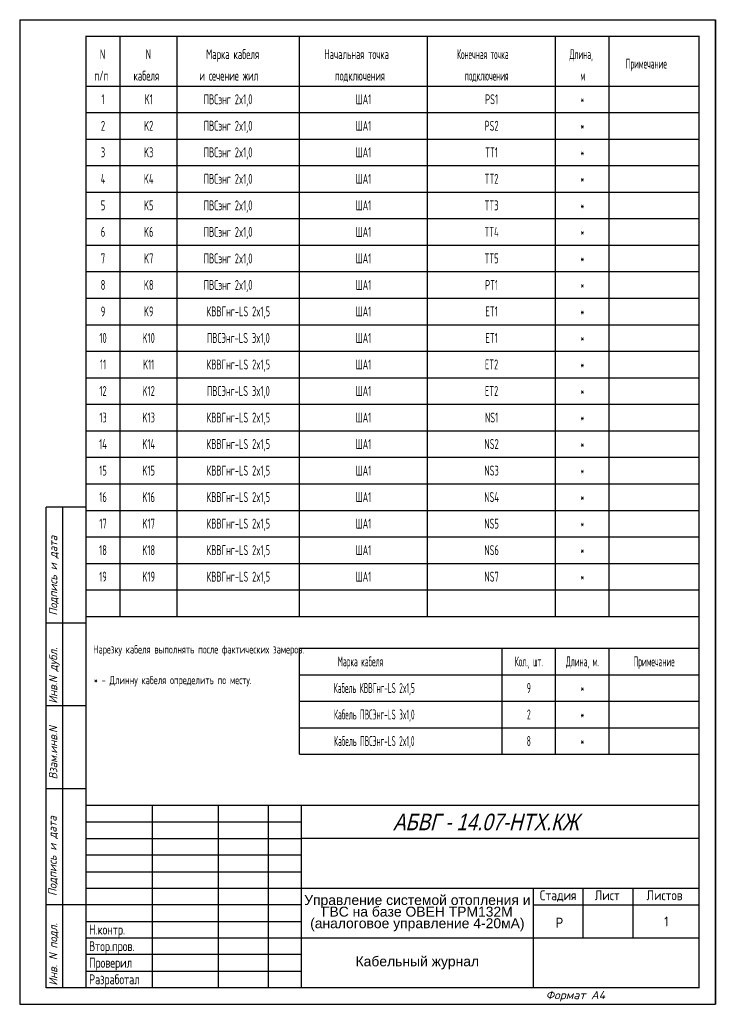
# Model space of a CAD drawing. Header units: millimetres. Extents: x 2544 to 2756, y 1084 to 1381.
import ezdxf
from ezdxf.enums import TextEntityAlignment as Align

# ---------------------------------------------------------------- set-up
doc = ezdxf.new("R2010")
doc.units = ezdxf.units.MM
for name, color, linetype in [('_FORMAT OSNOVNAJA', 1, 'Continuous'), ('_TABLITSA OSNOVNAJA', 3, 'Continuous'), ('_TABLITSA TONKAJA', 2, 'Continuous'), ('Текст', 7, 'Continuous'), ('Форматка', 4, 'Continuous')]:
    doc.layers.add(name, color=color, linetype=linetype)
doc.layers.add('Слой1', color=10, linetype='Continuous', lineweight=200, plot=False)
doc.styles.add('35', font='romans.shx', dxfattribs={"width": 0.7, "oblique": 15, "height": 3.5})
doc.styles.add('5', font='romans.shx', dxfattribs={"width": 0.65, "oblique": 15, "height": 5})
doc.styles.add('Arial', font='arial.ttf')
doc.styles.add('Gost_ptb', font='gost_ptb.shx', dxfattribs={"width": 0.9, "oblique": 15})
doc.styles.add('Romans8', font='romans8.shx', dxfattribs={"width": 0.8, "height": 3})

msp = doc.modelspace()

# ---------------------------------------------------------------- linework, layer by layer
at = {"color": 7, "const_width": 0.35}
msp.add_lwpolyline([(2748.98, 1089.01), (2563.97, 1089.01), (2563.97, 1376.01), (2748.98, 1376.01)], close=True, dxfattribs=at)
at = {"layer": '_FORMAT OSNOVNAJA', "color": 7}
for p, q in [((2563.98, 1144.01), (2563.98, 1089.01)), ((2748.98, 1144.01), (2563.98, 1144.01))]:
    msp.add_line(p, q, dxfattribs=at)
at = {"layer": '_TABLITSA OSNOVNAJA', "color": 7}
for p, q in [((2583.98, 1144.01), (2583.98, 1089.01)), ((2603.98, 1089.01), (2603.98, 1144.01)), ((2618.98, 1144.01), (2618.98, 1089.01)), ((2628.98, 1089.01), (2628.98, 1144.01)), ((2748.98, 1134.01), (2628.98, 1134.01)), ((2628.98, 1119.01), (2748.98, 1119.01)), ((2698.98, 1119.01), (2698.98, 1089.01)), ((2713.98, 1104.01), (2713.98, 1119.01)), ((2728.98, 1119.01), (2728.98, 1104.01)), ((2698.98, 1114.01), (2748.98, 1114.01)), ((2748.98, 1104.01), (2628.98, 1104.01))]:
    msp.add_line(p, q, dxfattribs=at)
at = {"layer": '_TABLITSA TONKAJA', "color": 7}
for p, q in [((2563.98, 1139.01), (2628.98, 1139.01)), ((2563.98, 1134.01), (2628.98, 1134.01)), ((2628.98, 1129.01), (2563.98, 1129.01)), ((2628.98, 1129.01), (2563.98, 1129.01)), ((2563.98, 1124.01), (2628.98, 1124.01)), ((2563.98, 1124.01), (2628.98, 1124.01)), ((2563.98, 1119.01), (2628.98, 1119.01)), ((2563.98, 1119.01), (2628.98, 1119.01)), ((2628.98, 1114.01), (2563.98, 1114.01)), ((2628.98, 1114.01), (2563.98, 1114.01)), ((2563.98, 1109.01), (2628.98, 1109.01)), ((2563.98, 1109.01), (2628.98, 1109.01)), ((2628.98, 1104.01), (2563.98, 1104.01)), ((2628.98, 1104.01), (2563.98, 1104.01)), ((2628.98, 1099.01), (2563.98, 1099.01)), ((2628.98, 1099.01), (2563.98, 1099.01)), ((2563.98, 1094.01), (2628.98, 1094.01)), ((2563.98, 1094.01), (2628.98, 1094.01))]:
    msp.add_line(p, q, dxfattribs=at)
at = {"layer": 'Слой1', "color": 7, "lineweight": -3}
for p, q in [((2543.98, 1381.01), (2543.98, 1084.01)), ((2543.98, 1381.01), (2543.98, 1084.01)), ((2753.98, 1084.01), (2753.98, 1381.01)), ((2753.98, 1381.01), (2753.98, 1084.01)), ((2753.98, 1381.01), (2753.98, 1084.01))]:
    msp.add_line(p, q, dxfattribs=at)
at = {"layer": 'Слой1', "color": 7, "linetype": 'ByBlock', "lineweight": -3, "ltscale": 0.4}
for p, q in [((2543.98, 1381.01), (2753.98, 1381.01)), ((2543.98, 1084.01), (2753.98, 1084.01))]:
    msp.add_line(p, q, dxfattribs=at)
at = {"layer": 'Форматка', "color": 7, "lineweight": -3}
for p, q in [((2574.28, 1361.01), (2574.28, 1376.01)), ((2591.54, 1361.01), (2591.54, 1376.01)), ((2628.38, 1361.01), (2628.38, 1376.01)), ((2667.04, 1361.01), (2667.04, 1376.01)), ((2705.71, 1361.01), (2705.71, 1376.01)), ((2721.88, 1361.01), (2721.88, 1376.01)), ((2563.98, 1361.01), (2748.98, 1361.01)), ((2563.98, 1361.01), (2748.98, 1361.01)), ((2574.28, 1305.01), (2574.28, 1361.01)), ((2591.54, 1305.01), (2591.54, 1361.01)), ((2628.38, 1305.01), (2628.38, 1361.01)), ((2667.04, 1305.01), (2667.04, 1361.01)), ((2705.71, 1305.01), (2705.71, 1361.01)), ((2721.88, 1305.01), (2721.88, 1361.01)), ((2563.98, 1353.01), (2748.98, 1353.01)), ((2563.98, 1345.01), (2748.98, 1345.01)), ((2563.98, 1337.01), (2748.98, 1337.01)), ((2563.98, 1329.01), (2748.98, 1329.01)), ((2563.98, 1321.01), (2748.98, 1321.01)), ((2563.98, 1313.01), (2748.98, 1313.01)), ((2563.98, 1305.01), (2705.71, 1305.01)), ((2574.28, 1249.01), (2574.28, 1305.01)), ((2591.54, 1249.01), (2591.54, 1305.01)), ((2628.38, 1249.01), (2628.38, 1305.01)), ((2667.04, 1249.01), (2667.04, 1305.01)), ((2705.71, 1305.01), (2748.98, 1305.01)), ((2705.71, 1249.01), (2705.71, 1305.01)), ((2721.88, 1249.01), (2721.88, 1305.01)), ((2563.98, 1297.01), (2748.98, 1297.01)), ((2563.98, 1289.01), (2748.98, 1289.01)), ((2563.98, 1281.01), (2748.98, 1281.01)), ((2563.98, 1273.01), (2748.98, 1273.01)), ((2563.98, 1265.01), (2748.98, 1265.01)), ((2574.28, 1201.01), (2574.28, 1265.01)), ((2591.54, 1201.01), (2591.54, 1265.01)), ((2628.38, 1201.01), (2628.38, 1265.01)), ((2667.04, 1201.01), (2667.04, 1265.01)), ((2705.71, 1201.01), (2705.71, 1265.01)), ((2721.88, 1201.01), (2721.88, 1265.01)), ((2563.98, 1257.01), (2748.98, 1257.01)), ((2563.98, 1249.01), (2705.71, 1249.01)), ((2705.71, 1249.01), (2748.98, 1249.01)), ((2563.98, 1241.01), (2748.98, 1241.01)), ((2563.97, 1234.01), (2551.97, 1234.01)), ((2551.97, 1089.01), (2551.97, 1234.01)), ((2556.97, 1089.01), (2556.97, 1234.01)), ((2563.98, 1233.01), (2748.98, 1233.01)), ((2563.98, 1225.01), (2748.98, 1225.01)), ((2563.98, 1217.01), (2748.98, 1217.01)), ((2563.98, 1209.01), (2705.71, 1209.01)), ((2705.71, 1209.01), (2748.98, 1209.01)), ((2563.98, 1201.01), (2705.71, 1201.01)), ((2705.71, 1201.01), (2748.98, 1201.01)), ((2563.97, 1199.01), (2551.97, 1199.01)), ((2628.38, 1159.43), (2628.38, 1191.43)), ((2628.38, 1191.43), (2748.98, 1191.43)), ((2689.54, 1159.43), (2689.54, 1191.43)), ((2705.71, 1159.43), (2705.71, 1191.43)), ((2721.88, 1159.43), (2721.88, 1191.43)), ((2628.38, 1183.43), (2748.98, 1183.43)), ((2563.97, 1174.01), (2551.97, 1174.01)), ((2628.38, 1175.43), (2748.98, 1175.43)), ((2628.38, 1167.43), (2748.98, 1167.43)), ((2628.38, 1159.43), (2748.98, 1159.43)), ((2563.97, 1149.01), (2551.97, 1149.01)), ((2563.97, 1114.01), (2551.97, 1114.01)), ((2563.97, 1089.01), (2551.97, 1089.01))]:
    msp.add_line(p, q, dxfattribs=at)

# ---------------------------------------------------------------- texts
at = {"color": 7, "linetype": 'Continuous', "style": '5', "width": 0.6}
msp.add_text('N', height=3, dxfattribs=at).set_placement((2568.17, 1369.11))
at = {"lineweight": -3, "style": 'Arial', "oblique": 15, "width": 0.8}
msp.add_text('АБВГ - 14.07-НТХ.КЖ ', height=5, dxfattribs=at).set_placement((2714.3, 1139.01), align=Align.MIDDLE_RIGHT)
at = {"color": 7, "style": 'Arial', "width": 0.8}
msp.add_text('Р', height=3, dxfattribs=at).set_placement((2705.75, 1107.14))
at = {"char_height": 2.5, "attachment_point": 1, "style": 'Gost_ptb'}
for s, width, insert in [('{\\Q0;Нарезку кабеля выполнять после фактических замеров. }', 62.2349, (2566.15, 1192.33)), ('{\\Q0;* - Длинну кабеля определить по месту.}', 62.0495, (2566.33, 1183.07))]:
    msp.add_mtext_dynamic_manual_height_columns(s, width=width, gutter_width=12.5, heights=[0], dxfattribs=dict(at, insert=insert))
at = {"insert": (2663.98, 1111.51), "char_height": 3, "width": 70, "attachment_point": 5, "line_spacing_factor": 0.7, "style": 'Arial'}
msp.add_mtext('Управление системой отопления и ГВС на базе ОВЕН ТРМ132М (аналоговое управление 4-20мА)', dxfattribs=at)
at = {"color": 7, "insert": (2663.98, 1096.52), "char_height": 3, "width": 72.4067, "attachment_point": 5, "style": 'Arial'}
msp.add_mtext('\\pt26.824;Кабельный журнал', dxfattribs=at)
at = {"layer": 'Текст', "color": 7, "ltscale": 6.666667, "char_height": 3, "style": 'Romans8'}
for s, insert, width, attachment_point in [('Стадия', (2706.48, 1118.41), 15, 2), ('\\pi3.55;Лист', (2713.98, 1118.41), 15, 1), ('\\pi4.1499;Листов', (2728.98, 1118.41), 20, 1)]:
    msp.add_mtext(s, dxfattribs=dict(at, insert=insert, width=width, attachment_point=attachment_point))
at = {"layer": 'Текст', "color": 7, "insert": (2564.93, 1123.05), "char_height": 3, "width": 21.4279, "attachment_point": 1, "style": 'Romans8'}
msp.add_mtext('{\\W0.7;\\P\\P\\PН.контр.   \\PВтор.пров.\\PПроверил\\PРазработал}', dxfattribs=at)
at = {"layer": 'Текст', "color": 7, "ltscale": 100, "insert": (2739.11, 1109.01), "char_height": 3, "width": 19.7446, "attachment_point": 5, "style": 'Romans8'}
msp.add_mtext('\\A1;1', dxfattribs=at)
at = {"layer": 'Форматка', "color": 7, "lineweight": -3}
for s, style, width, p in [('Марка кабеля', '5', 0.6, (2600.24, 1369.11)), ('Конечная точка', 'Gost_ptb', 0.55, (2675.95, 1369.11)), ('N', '5', 0.6, (2582.01, 1369.11)), ('Начальная точка', '5', 0.55, (2635.91, 1369.11)), ('Длина,', 'Gost_ptb', 0.55, (2709.92, 1369.11)), ('Примечание', 'Gost_ptb', 0.55, (2726.86, 1366.27)), ('п/п', '5', 0.6, (2566.51, 1362.64)), ('кабеля', '5', 0.6, (2578.34, 1362.64)), ('и сечение жил', '5', 0.6, (2598.2, 1362.64)), ('подключения', '5', 0.55, (2639.11, 1362.64)), ('подключения', 'Gost_ptb', 0.55, (2678.3, 1362.64)), ('м', 'Gost_ptb', 0.55, (2713.18, 1362.64))]:
    msp.add_text(s, height=3, dxfattribs=dict(at, style=style, width=width)).set_placement(p)
at = {"layer": 'Форматка', "color": 7, "lineweight": -3, "style": 'Gost_ptb'}
for s, width, p in [('1', 0.7, (2569.13, 1357.01)), ('K1', 0.7, (2582.91, 1357.01)), ('ПВСэнг 2x1,0', 0.7, (2606.86, 1357.01)), ('*', 0.55, (2713.79, 1357.01)), ('2', 0.7, (2569.13, 1349.01)), ('K2', 0.7, (2582.91, 1349.01)), ('ПВСэнг 2x1,0', 0.7, (2606.86, 1349.01)), ('*', 0.55, (2713.79, 1349.01)), ('3', 0.7, (2569.13, 1341.01)), ('K3', 0.7, (2582.91, 1341.01)), ('ПВСэнг 2x1,0', 0.7, (2606.86, 1341.01)), ('*', 0.55, (2713.79, 1341.01)), ('4', 0.7, (2569.13, 1333.01)), ('K4', 0.7, (2582.91, 1333.01)), ('ПВСэнг 2x1,0', 0.7, (2606.86, 1333.01)), ('*', 0.55, (2713.79, 1333.01)), ('5', 0.7, (2569.13, 1325.01)), ('K5', 0.7, (2582.91, 1325.01)), ('ПВСэнг 2x1,0', 0.7, (2606.86, 1325.01)), ('*', 0.55, (2713.79, 1325.01)), ('*', 0.55, (2713.79, 1317.01)), ('6', 0.7, (2569.13, 1317.01)), ('K6', 0.7, (2582.91, 1317.01)), ('ПВСэнг 2x1,0', 0.7, (2606.86, 1317.01)), ('7', 0.7, (2569.13, 1309.01)), ('K7', 0.7, (2582.91, 1309.01)), ('ПВСэнг 2x1,0', 0.7, (2606.86, 1309.01)), ('*', 0.55, (2713.79, 1309.01)), ('8', 0.7, (2569.13, 1301.01)), ('K8', 0.7, (2582.91, 1301.01)), ('ПВСэнг 2x1,0', 0.7, (2606.86, 1301.01)), ('*', 0.55, (2713.79, 1301.01)), ('9', 0.7, (2569.13, 1293.01)), ('K9', 0.7, (2582.91, 1293.01)), ('КВВГнг-LS 2x1,5', 0.7, (2609.96, 1293.01)), ('*', 0.55, (2713.79, 1293.01)), ('10', 0.7, (2569.13, 1285.01)), ('K10', 0.7, (2582.91, 1285.01)), ('ПВСЭнг-LS 3x1,0', 0.7, (2609.96, 1285.01)), ('*', 0.55, (2713.79, 1285.01)), ('11', 0.7, (2569.13, 1277.01)), ('K11', 0.7, (2582.91, 1277.01)), ('КВВГнг-LS 2x1,5', 0.7, (2609.96, 1277.01)), ('*', 0.55, (2713.79, 1277.01)), ('12', 0.7, (2569.13, 1269.01)), ('K12', 0.7, (2582.91, 1269.01)), ('ПВСЭнг-LS 3x1,0', 0.7, (2609.96, 1269.01)), ('*', 0.55, (2713.79, 1269.01)), ('13', 0.7, (2569.13, 1261.01)), ('K13', 0.7, (2582.91, 1261.01)), ('КВВГнг-LS 2x1,5', 0.7, (2609.96, 1261.01)), ('*', 0.55, (2713.79, 1261.01)), ('14', 0.7, (2569.13, 1253.01)), ('K14', 0.7, (2582.91, 1253.01)), ('КВВГнг-LS 2x1,5', 0.7, (2609.96, 1253.01)), ('*', 0.55, (2713.79, 1253.01)), ('15', 0.7, (2569.13, 1245.01)), ('K15', 0.7, (2582.91, 1245.01)), ('КВВГнг-LS 2x1,5', 0.7, (2609.96, 1245.01)), ('*', 0.55, (2713.79, 1245.01)), ('16', 0.7, (2569.13, 1237.01)), ('K16', 0.7, (2582.91, 1237.01)), ('КВВГнг-LS 2x1,5', 0.7, (2609.96, 1237.01)), ('*', 0.55, (2713.79, 1237.01)), ('17', 0.7, (2569.13, 1229.01)), ('K17', 0.7, (2582.91, 1229.01)), ('КВВГнг-LS 2x1,5', 0.7, (2609.96, 1229.01)), ('*', 0.55, (2713.79, 1229.01)), ('18', 0.7, (2569.13, 1221.01)), ('K18', 0.7, (2582.91, 1221.01)), ('КВВГнг-LS 2x1,5', 0.7, (2609.96, 1221.01)), ('*', 0.55, (2713.79, 1221.01)), ('*', 0.55, (2713.79, 1213.01)), ('19', 0.7, (2569.13, 1213.01)), ('K19', 0.7, (2582.91, 1213.01)), ('КВВГнг-LS 2x1,5', 0.7, (2609.96, 1213.01)), ('Марка кабеля', 0.55, (2646.8, 1187.43)), ('Кол., шт.', 0.55, (2697.62, 1187.43)), ('Длина, м.', 0.55, (2713.79, 1187.43)), ('Примечание', 0.55, (2735.43, 1187.43)), ('Кабель КВВГнг-LS 2x1,5', 0.55, (2650.98, 1179.43)), ('9', 0.55, (2697.62, 1179.43)), ('*', 0.55, (2713.79, 1179.43)), ('Кабель ПВСЭнг-LS 3x1,0', 0.55, (2650.98, 1171.43)), ('*', 0.55, (2713.79, 1171.43)), ('2', 0.55, (2697.62, 1171.43)), ('Кабель ПВСЭнг-LS 2x1,0', 0.55, (2650.98, 1163.43)), ('8', 0.55, (2697.62, 1163.43)), ('*', 0.55, (2713.79, 1163.43))]:
    msp.add_text(s, height=3, dxfattribs=dict(at, width=width)).set_placement(p, align=Align.MIDDLE_CENTER)
at = {"layer": 'Форматка', "color": 7, "lineweight": -3, "style": 'Gost_ptb', "width": 0.7}
for s, p in [('ША1', (2647.71, 1357.01)), ('PS1', (2686.38, 1357.01)), ('ША1', (2647.71, 1349.01)), ('PS2', (2686.38, 1349.01)), ('ША1', (2647.71, 1341.01)), ('TT1', (2686.38, 1341.01)), ('ША1', (2647.71, 1333.01)), ('TT2', (2686.38, 1333.01)), ('ША1', (2647.71, 1325.01)), ('TT3', (2686.38, 1325.01)), ('ША1', (2647.71, 1317.01)), ('TT4', (2686.38, 1317.01)), ('ША1', (2647.71, 1309.01)), ('TT5', (2686.38, 1309.01)), ('ША1', (2647.71, 1301.01)), ('PT1', (2686.38, 1301.01)), ('ША1', (2647.71, 1293.01)), ('ET1', (2686.38, 1293.01)), ('ША1', (2647.71, 1285.01)), ('ET1', (2686.38, 1285.01)), ('ША1', (2647.71, 1277.01)), ('ET2', (2686.38, 1277.01)), ('ША1', (2647.71, 1269.01)), ('ET2', (2686.38, 1269.01)), ('ША1', (2647.71, 1261.01)), ('NS1', (2686.38, 1261.01)), ('ША1', (2647.71, 1253.01)), ('NS2', (2686.38, 1253.01)), ('ША1', (2647.71, 1245.01)), ('NS3', (2686.38, 1245.01)), ('ША1', (2647.71, 1237.01)), ('NS4', (2686.38, 1237.01)), ('ША1', (2647.71, 1229.01)), ('NS5', (2686.38, 1229.01)), ('ША1', (2647.71, 1221.01)), ('NS6', (2686.38, 1221.01)), ('ША1', (2647.71, 1213.01)), ('NS7', (2686.38, 1213.01))]:
    msp.add_text(s, height=3, rotation=360, dxfattribs=at).set_placement(p, align=Align.MIDDLE_CENTER)
at = {"layer": 'Форматка', "color": 7, "lineweight": -3, "style": '35', "oblique": 15, "width": 0.9}
for s, p in [('Подпись и дата', (2555.32, 1201.26)), ('Инв.N дубл.', (2555.32, 1174.72)), ('Взам.инв.N', (2555.32, 1151.84)), ('Подпись и дата', (2555.12, 1116.68)), ('Инв. N подл.', (2555.32, 1089.65))]:
    msp.add_text(s, height=2.5, rotation=90, dxfattribs=at).set_placement(p)
at = {"layer": 'Форматка', "color": 7, "lineweight": -3, "style": '35', "oblique": 15}
msp.add_text('Формат А4', height=2.5, dxfattribs=at).set_placement((2702.7, 1085.55))

doc.saveas('drawing.dxf')
